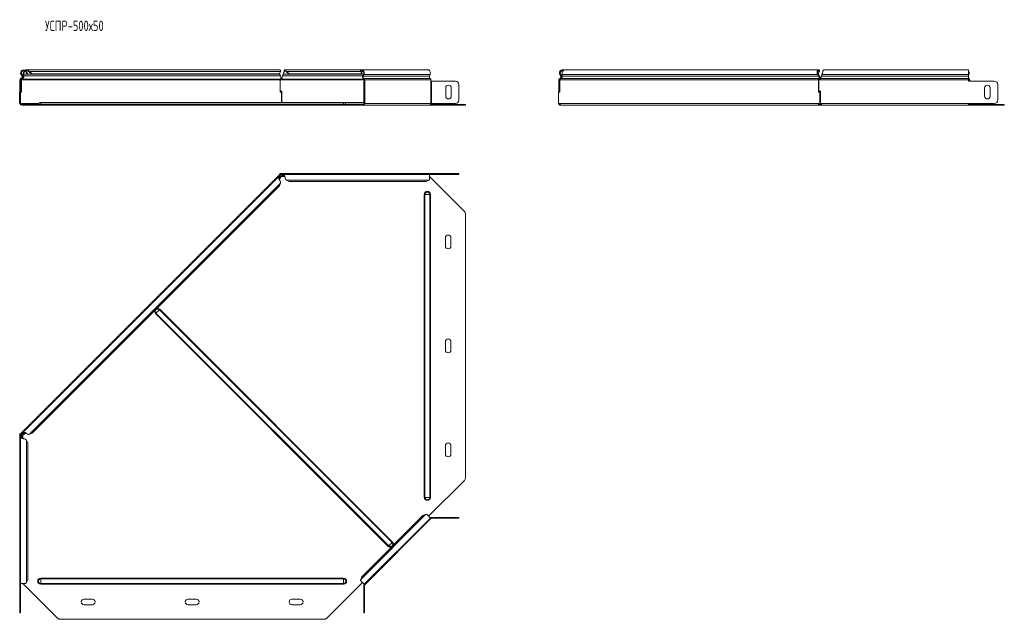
# Model space of a CAD drawing. Header units: millimetres. Extents: x -119 to 1501, y -7903 to 292.
# Tile 2 of 11: x -105 to 1316, y -6396 to -5531. Entities that reach past the tile are written whole.
import ezdxf

# ---------------------------------------------------------------- set-up
doc = ezdxf.new("R2010")
doc.units = ezdxf.units.MM
doc.styles.add('SLDTEXTSTYLE0', font='TXT', dxfattribs={"width": 0.7, "bigfont": 'bigfont'})

msp = doc.modelspace()

# ---------------------------------------------------------------- linework, layer by layer
at = {"color": 7, "linetype": 'Continuous', "lineweight": 0}
for p, q in [((-103.1, -5610.1), (-102.3, -5609.6)), ((269.7, -5609.6), (-99.4, -5609.6)), ((271.2, -5605.9), (-90.9, -5605.9)), ((391.1, -5609.6), (275.2, -5609.6)), ((387, -5605.9), (280, -5605.9)), ((391.1, -5606.3), (387.6, -5606.3)), ((391.7, -5610.1), (391.1, -5609.6)), ((487.1, -5610.1), (391.7, -5610.1)), ((677.5, -5610.1), (1046.5, -5610.1)), ((1046.3, -5606.3), (1048.1, -5606.3)), ((1052.7, -5610.1), (1264, -5610.1)), ((1264, -5609.6), (1264, -5609.6)), ((1264.6, -5610.1), (1264, -5609.6)), ((-104.7, -5617.8), (-103.7, -5617.8)), ((-103.7, -5624.8), (-104.7, -5624.8)), ((-103.4, -5616.1), (-103.1, -5617)), ((270.8, -5617.8), (-102.5, -5617.8)), ((-101.9, -5612.5), (-101, -5612)), ((270.8, -5617), (-101.7, -5617)), ((271.2, -5612), (-99.1, -5612)), ((392.1, -5617.8), (272.1, -5617.8)), ((391.7, -5617), (272.6, -5617)), ((390.2, -5612), (274.3, -5612)), ((390.8, -5612.5), (390.2, -5612)), ((486.2, -5612.5), (390.8, -5612.5)), ((392.3, -5624.8), (391.3, -5624.8)), ((391.9, -5616.1), (391.7, -5617)), ((487.3, -5616.1), (391.9, -5616.1)), ((392.8, -5617.8), (392.1, -5617.8)), ((488.2, -5617.8), (392.8, -5617.8)), ((392.8, -5652), (392.8, -5619.8)), ((486.5, -5612), (486.4, -5612)), ((488.2, -5652), (488.2, -5619.8)), ((489.3, -5652), (489.3, -5619.8)), ((674.3, -5617.8), (1047.6, -5617.8)), ((675.6, -5616.1), (1048.2, -5616.1)), ((677.8, -5612.5), (1048, -5612.5)), ((1049.6, -5617.8), (1264, -5617.8)), ((1050.1, -5616.1), (1264, -5616.1)), ((1051.8, -5612.5), (1264, -5612.5)), ((1264, -5617), (1264.6, -5617)), ((1264, -5617.8), (1265, -5617.8)), ((1264.8, -5616.1), (1264.6, -5617)), ((1265.7, -5617.8), (1265, -5617.8)), ((-104.7, -5647), (-103.7, -5647)), ((-77.6, -5652), (-103.5, -5652)), ((-102.2, -5654.5), (-102.2, -5653.5)), ((-74.7, -5652.8), (-78.1, -5652.8)), ((-74.7, -5652.8), (-74.7, -5650.5)), ((-74.7, -5653.5), (-74.7, -5652.8)), ((362.3, -5652.8), (-74.7, -5652.8)), ((-50.3, -5654.5), (-50.3, -5653.5)), ((-46.7, -5653.5), (-46.7, -5654.5)), ((334.4, -5654.5), (334.4, -5653.5)), ((337.9, -5653.5), (337.9, -5654.5)), ((362.3, -5652.8), (362.3, -5650.5)), ((362.3, -5653.5), (362.3, -5652.8)), ((362.3, -5652.8), (365.8, -5652.8)), ((391.9, -5652.8), (365.8, -5652.8)), ((391, -5654.5), (391, -5653.5)), ((391.3, -5647), (392.3, -5647)), ((488.2, -5652), (392.8, -5652)), ((536.7, -5654.5), (536.7, -5653.5)), ((673.3, -5652), (1048.6, -5652)), ((1051.7, -5652.8), (1048, -5652.8)), ((1050.6, -5652), (1264, -5652)), ((1264.1, -5652.8), (1264, -5652.8)), ((1314.2, -5654.5), (1314.2, -5653.5)), ((523.7, -5754.2), (523.7, -5753.2)), ((271.2, -5766.9), (-90.9, -6129.1)), ((270.7, -5755.9), (268.7, -5757.9)), ((269.7, -5758.5), (268.8, -5759.3)), ((271.2, -5758.8), (269.2, -5760.7)), ((275.4, -5754.5), (272.6, -5754.5)), ((277.1, -5756.9), (274.3, -5756.9)), ((276.4, -5755.6), (275.2, -5755.6)), ((485.2, -5762.6), (280, -5762.6)), ((479.7, -5783.2), (478.8, -5783.2)), ((478.8, -6220.2), (478.8, -5783.2)), ((486.6, -5783.2), (479.7, -5783.2)), ((479.7, -6220.2), (479.7, -5783.2)), ((486.6, -6220.2), (486.6, -5783.2)), ((487.5, -5783.2), (486.6, -5783.2)), ((487.5, -6220.2), (487.5, -5783.2)), ((96.5, -5949.5), (91.6, -5954.3)), ((97.1, -5948.8), (96.5, -5949.5)), ((432.3, -6285.3), (96.5, -5949.5)), ((433, -6284.7), (97.1, -5948.8)), ((91.6, -5954.3), (91, -5955)), ((426.8, -6290.8), (91, -5955)), ((427.5, -6290.2), (91.6, -5954.3)), ((-103.4, -6130.5), (-103.4, -6133.2)), ((-102.3, -6133), (-102.3, -6134.2)), ((-100, -6126.6), (-101.9, -6128.5)), ((-101, -6132.2), (-101, -6134.9)), ((-98.5, -6126.6), (-99.4, -6127.5)), ((-97.1, -6127.1), (-99.1, -6129)), ((-95.2, -6137.9), (-95.2, -6343)), ((479.7, -6220.2), (478.8, -6220.2)), ((486.6, -6220.2), (479.7, -6220.2)), ((487.5, -6220.2), (486.6, -6220.2)), ((480.6, -6244.8), (387, -6338.5)), ((489.3, -6250.2), (489.3, -6249.2)), ((523.7, -6250.2), (523.7, -6249.2)), ((427.5, -6290.2), (426.8, -6290.8)), ((432.3, -6285.3), (427.5, -6290.2)), ((433, -6284.7), (432.3, -6285.3)), ((-74.7, -6337.6), (-74.7, -6336.7)), ((362.3, -6336.7), (-74.7, -6336.7)), ((362.3, -6337.6), (-74.7, -6337.6)), ((-74.7, -6344.5), (-74.7, -6337.6)), ((362.3, -6344.5), (-74.7, -6344.5)), ((-74.7, -6345.4), (-74.7, -6344.5)), ((362.3, -6345.4), (-74.7, -6345.4)), ((362.3, -6337.6), (362.3, -6336.7)), ((362.3, -6344.5), (362.3, -6337.6)), ((362.3, -6345.4), (362.3, -6344.5)), ((392.3, -6347.1), (391.3, -6347.1)), ((-104.7, -6381.5), (-103.7, -6381.5)), ((391.3, -6381.5), (392.3, -6381.5))]:
    msp.add_line(p, q, dxfattribs=at)
at = {"color": 7, "linetype": 'Continuous', "lineweight": 15}
for p, q in [((-103.1, -5610.1), (-101.9, -5612.5)), ((-102.3, -5609.6), (-101, -5612)), ((-100, -5610.1), (-99.4, -5609.6)), ((-99.7, -5612.5), (-100, -5610.1)), ((-99.1, -5612), (-99.4, -5609.6)), ((-96.8, -5605.4), (-96.1, -5604.7)), ((-96.1, -5606.3), (-95.2, -5605.9)), ((-96.1, -5606.3), (-94.3, -5609.6)), ((270, -5603.5), (-95.3, -5603.5)), ((-95.2, -5605.9), (-93.5, -5609.1)), ((-93.5, -5609.1), (-94.3, -5609.6)), ((-93, -5605.4), (-92.5, -5604.7)), ((-91.6, -5606.3), (-90.9, -5605.9)), ((-91.6, -5606.3), (-87.7, -5609.6)), ((-90.9, -5605.9), (-87.1, -5609.1)), ((-87.1, -5609.1), (-87.7, -5609.6)), ((269.2, -5609.6), (-87.7, -5609.6)), ((269.8, -5609.1), (-87.1, -5609.1)), ((269.2, -5609.6), (269.8, -5609.1)), ((269.5, -5609.4), (269.7, -5609.6)), ((269.7, -5609.6), (271.2, -5612)), ((269.8, -5609.1), (271.2, -5605.9)), ((274.3, -5612), (275.2, -5609.6)), ((388.9, -5603.5), (277.8, -5603.5)), ((278.7, -5605.4), (278.7, -5604.7)), ((280, -5605.9), (283.7, -5609.1)), ((280, -5606.3), (280, -5605.9)), ((280, -5606.3), (283.7, -5609.6)), ((388.4, -5609.1), (283.7, -5609.1)), ((283.7, -5609.1), (283.7, -5609.6)), ((389, -5609.6), (283.7, -5609.6)), ((387.2, -5605.4), (386.7, -5604.7)), ((387.6, -5606.3), (387, -5605.9)), ((388.4, -5609.1), (387, -5605.9)), ((389, -5609.6), (387.6, -5606.3)), ((389, -5609.6), (388.4, -5609.1)), ((484.3, -5603.5), (388.9, -5603.5)), ((391.1, -5609.6), (389, -5609.6)), ((391.1, -5609.6), (390.2, -5612)), ((391.7, -5610.1), (390.8, -5612.5)), ((486.5, -5603.5), (484.3, -5603.5)), ((486.2, -5612.5), (487.1, -5610.1)), ((486.5, -5604.6), (486.5, -5603.5)), ((674.4, -5610.1), (675.2, -5609.6)), ((675.6, -5612.5), (674.4, -5610.1)), ((676.5, -5612), (675.2, -5609.6)), ((677.5, -5610.1), (677.8, -5612.5)), ((1047.5, -5603.5), (682.2, -5603.5)), ((1046.5, -5610.1), (1047.2, -5609.6)), ((1048, -5612.5), (1046.5, -5610.1)), ((1048.1, -5606.3), (1046.9, -5609.1)), ((1047.3, -5609.1), (1047, -5609.4)), ((1048.7, -5612), (1047.2, -5609.6)), ((1048.7, -5605.9), (1047.3, -5609.1)), ((1048.1, -5606.3), (1048.7, -5605.9)), ((1048.5, -5605.4), (1049, -5604.7)), ((1052.7, -5609.6), (1051.8, -5612)), ((1052.7, -5610.1), (1051.8, -5612.5)), ((1052.7, -5610.1), (1052.7, -5609.6)), ((1264, -5603.5), (1055.3, -5603.5)), ((1264, -5610.1), (1264, -5603.5)), ((1264, -5609.6), (1264, -5609.8)), ((1264, -5610.1), (1264, -5612.5)), ((1264.6, -5610.1), (1264, -5611.9)), ((-104.7, -5617.8), (-104.7, -5619.8)), ((-104.7, -5619.8), (-103.7, -5619.8)), ((-104.7, -5624.8), (-104.7, -5619.8)), ((-104.7, -5647), (-104.7, -5624.8)), ((-103.7, -5617.8), (-103.7, -5619.8)), ((-103.7, -5619.8), (-103.7, -5624.8)), ((-103.7, -5647), (-103.7, -5624.8)), ((-102.5, -5617.8), (-103.2, -5617.8)), ((-103.2, -5635.6), (-103.2, -5617.8)), ((-102.5, -5635.6), (-102.5, -5617.8)), ((-101.7, -5617), (-101.9, -5616.4)), ((-99.7, -5612.5), (-99.1, -5612)), ((270.8, -5617.8), (270.8, -5635.6)), ((272.1, -5617.8), (270.8, -5617.8)), ((272.6, -5617), (272.6, -5616.1)), ((273.9, -5613.6), (273.9, -5613.6)), ((391.3, -5619.8), (392.3, -5619.8)), ((391.3, -5624.8), (391.3, -5619.8)), ((391.3, -5624.8), (391.3, -5647)), ((392.1, -5617.8), (392.1, -5619.8)), ((392.3, -5619.8), (392.3, -5624.8)), ((392.8, -5619.8), (392.3, -5619.8)), ((392.3, -5624.8), (392.3, -5647)), ((392.8, -5617.8), (392.8, -5619.8)), ((486.5, -5612), (486.5, -5611.9)), ((486.5, -5612), (486.5, -5615.3)), ((488.2, -5619.8), (488.2, -5617.8)), ((489.3, -5619.8), (488.2, -5619.8)), ((489.3, -5619.8), (523.7, -5619.8)), ((528.7, -5624.8), (528.7, -5647)), ((528.7, -5624.8), (528.7, -5647)), ((672.8, -5617.8), (672.8, -5634.1)), ((672.8, -5617.8), (673.8, -5617.8)), ((673.8, -5617.8), (673.8, -5634.1)), ((674.4, -5617), (674.1, -5616.1)), ((674.3, -5617.8), (674.3, -5635.6)), ((675.6, -5612.5), (676.5, -5612)), ((1047.6, -5635.6), (1047.6, -5617.8)), ((1048.3, -5617.8), (1047.6, -5617.8)), ((1047.9, -5634.1), (1047.9, -5617.8)), ((1047.9, -5617.8), (1049.6, -5617.8)), ((1048, -5612.5), (1048.7, -5612)), ((1048.4, -5617), (1048.2, -5616.1)), ((1051.4, -5613.6), (1051.4, -5613.6)), ((1051.8, -5612.5), (1051.8, -5612)), ((1264, -5616.1), (1264, -5612.5)), ((1264, -5617.8), (1264, -5616.1)), ((1264, -5617.8), (1264, -5619.8)), ((1301.2, -5619.8), (1264, -5619.8)), ((1265, -5617.8), (1265, -5619.8)), ((1265.7, -5617.8), (1265.7, -5619.8)), ((1306.2, -5647), (1306.2, -5624.8)), ((-105.1, -5635.6), (-105.1, -5652)), ((-105.1, -5635.6), (-104.7, -5635.6)), ((-103.7, -5635.6), (-102.5, -5635.6)), ((273.1, -5634.1), (270.8, -5634.1)), ((270.8, -5635.6), (272.7, -5635.6)), ((272.7, -5650.5), (272.7, -5635.6)), ((273.1, -5650.5), (273.1, -5634.1)), ((509.7, -5641.5), (509.7, -5629.5)), ((517.7, -5629.5), (517.7, -5641.5)), ((672.4, -5652), (672.4, -5635.6)), ((674.3, -5635.6), (672.4, -5635.6)), ((672.8, -5634.1), (673.8, -5634.1)), ((672.8, -5635.6), (672.8, -5634.1)), ((673.8, -5635.6), (673.8, -5634.1)), ((1049.5, -5635.6), (1047.6, -5635.6)), ((1047.9, -5634.1), (1050.6, -5634.1)), ((1048.3, -5635.6), (1048.3, -5634.1)), ((1049.5, -5635.6), (1049.5, -5652)), ((1049.5, -5635.6), (1050.2, -5635.6)), ((1050.2, -5635.6), (1050.2, -5652)), ((1050.6, -5634.1), (1050.6, -5652)), ((1287.2, -5641.5), (1287.2, -5629.5)), ((1295.2, -5629.5), (1295.2, -5641.5)), ((-105.1, -5652), (-104.7, -5652)), ((-104.7, -5652), (-104.7, -5647)), ((-103.7, -5652), (-104.7, -5652)), ((-103.7, -5647), (-103.7, -5652)), ((-103.5, -5652), (-103.6, -5652)), ((-100.5, -5653.5), (-102.2, -5653.5)), ((-100.5, -5654.5), (-102.2, -5654.5)), ((-100.5, -5653.5), (-100.5, -5654.5)), ((-50.3, -5653.5), (-100.5, -5653.5)), ((-50.3, -5654.5), (-100.5, -5654.5)), ((362.3, -5650.5), (-74.7, -5650.5)), ((-50.3, -5653.5), (-46.7, -5653.5)), ((-46.7, -5654.5), (-50.3, -5654.5)), ((-46.7, -5653.5), (334.4, -5653.5)), ((-46.7, -5654.5), (334.4, -5654.5)), ((334.4, -5653.5), (337.9, -5653.5)), ((337.9, -5654.5), (334.4, -5654.5)), ((389.6, -5653.5), (337.9, -5653.5)), ((389.6, -5654.5), (337.9, -5654.5)), ((391.3, -5650.5), (362.3, -5650.5)), ((389.6, -5653.5), (389.6, -5654.5)), ((391, -5653.5), (389.6, -5653.5)), ((391, -5654.5), (389.6, -5654.5)), ((391, -5654.5), (486.5, -5654.5)), ((391.3, -5652), (391.3, -5647)), ((392.3, -5652), (391.3, -5652)), ((392.3, -5647), (392.3, -5652)), ((392.3, -5652), (392.8, -5652)), ((536.7, -5654.5), (486.5, -5654.5)), ((536.7, -5653.5), (487.9, -5653.5)), ((488.2, -5652), (489.3, -5652)), ((523.7, -5652), (489.3, -5652)), ((536.7, -5653.5), (538.2, -5653.5)), ((538.2, -5654.5), (536.7, -5654.5)), ((538.2, -5653.5), (538.2, -5654.5)), ((673.2, -5652), (672.4, -5652)), ((673.2, -5652), (673.3, -5652)), ((675.3, -5654.5), (675.3, -5653.5)), ((676.8, -5654.5), (675.3, -5654.5)), ((676.8, -5654.5), (1048.7, -5654.5)), ((1048.6, -5652), (1048.7, -5652)), ((1049.5, -5652), (1048.7, -5652)), ((1048.7, -5653.5), (1048.7, -5654.5)), ((1052.3, -5653.5), (1048.7, -5653.5)), ((1052.3, -5654.5), (1048.7, -5654.5)), ((1049.5, -5652), (1050.2, -5652)), ((1050.6, -5650.5), (1050.2, -5650.5)), ((1052.3, -5653.8), (1052.3, -5654.5)), ((1052.3, -5654.5), (1264, -5654.5)), ((1264, -5654.5), (1264, -5652)), ((1264, -5652), (1301.2, -5652)), ((1264.1, -5652.8), (1264, -5652.5)), ((1314.2, -5653.5), (1264, -5653.5)), ((1314.2, -5654.5), (1264, -5654.5)), ((1314.2, -5653.5), (1315.7, -5653.5)), ((1315.7, -5654.5), (1314.2, -5654.5)), ((1315.7, -5653.5), (1315.7, -5654.5)), ((270.4, -5753.2), (270.4, -5754.2)), ((272.1, -5753.2), (270.4, -5753.2)), ((271.6, -5753.2), (271.9, -5752.8)), ((271.9, -5752.8), (272.3, -5753.2)), ((486.5, -5753.2), (272.1, -5753.2)), ((272.1, -5753.2), (272.1, -5754.2)), ((486.5, -5754.2), (486.5, -5753.2)), ((486.5, -5753.2), (523.7, -5753.2)), ((523.7, -5753.2), (528.7, -5753.2)), ((528.7, -5753.2), (528.7, -5754.2)), ((270.1, -5754.6), (-103.2, -6128)), ((268.2, -5757.9), (-99.9, -6126.1)), ((269, -5757.9), (269.7, -5758.5)), ((269, -5757.9), (270.5, -5758.2)), ((269.4, -5761.1), (271.8, -5758.8)), ((269.7, -5758.5), (271.2, -5758.8)), ((269.8, -5770.8), (271.2, -5766.9)), ((270.1, -5754.6), (270.6, -5754.2)), ((270.1, -5754.6), (270.8, -5755.3)), ((272.1, -5754.2), (270.4, -5754.2)), ((270.5, -5758.2), (271.2, -5758.8)), ((270.7, -5755.9), (270.8, -5756.1)), ((270.8, -5755.3), (272, -5754.2)), ((272.6, -5754.8), (272.6, -5754.5)), ((273.9, -5757.3), (277.2, -5757.3)), ((274.3, -5756), (275.2, -5754.7)), ((274.3, -5756.9), (275.2, -5755.6)), ((274.3, -5756), (274.3, -5756.9)), ((275.2, -5754.7), (275.2, -5755.6)), ((486.5, -5754.2), (275.8, -5754.2)), ((280, -5762.6), (283.7, -5764.4)), ((481.5, -5764.4), (283.7, -5764.4)), ((481.5, -5764.4), (485.2, -5762.6)), ((486.5, -5761.8), (486.5, -5754.2)), ((486.5, -5754.2), (523.7, -5754.2)), ((486.5, -5757.3), (536.7, -5807.6)), ((528.7, -5754.2), (523.7, -5754.2)), ((269.8, -5770.8), (-87.1, -6127.7)), ((538.2, -6192.2), (538.2, -5811.1)), ((509.2, -5857.7), (509.2, -5845.7)), ((517.2, -5845.7), (517.2, -5857.7)), ((509.2, -6007.7), (509.2, -5995.7)), ((517.2, -5995.7), (517.2, -6007.7)), ((-105.1, -6129.8), (-104.7, -6129.4)), ((-105.1, -6129.8), (-104.7, -6130.2)), ((-104.7, -6128.3), (-104.7, -6130)), ((-104.7, -6128.3), (-103.7, -6128.3)), ((-104.7, -6130), (-103.7, -6130)), ((-104.7, -6130), (-104.7, -6344.3)), ((-103.7, -6128.4), (-103.2, -6128)), ((-103.7, -6128.3), (-103.7, -6130)), ((-103.7, -6129.8), (-102.5, -6128.7)), ((-103.7, -6133.6), (-103.7, -6344.3)), ((-103.4, -6130.5), (-103.1, -6130.5)), ((-102.5, -6128.7), (-103.2, -6128)), ((-103.1, -6133), (-101.9, -6132.2)), ((-103.1, -6133), (-102.3, -6133)), ((-102.3, -6133), (-101, -6132.2)), ((-101.7, -6128.7), (-101.9, -6128.5)), ((-101.9, -6132.2), (-101, -6132.2)), ((-100.6, -6135.1), (-100.6, -6131.7)), ((-100, -6126.9), (-99.4, -6127.5)), ((-99.7, -6128.4), (-100, -6126.9)), ((-99.7, -6128.4), (-99.1, -6129)), ((-99.1, -6129), (-99.4, -6127.5)), ((-99.1, -6129.6), (-96.7, -6127.2)), ((-90.9, -6129.1), (-87.1, -6127.7)), ((-93.5, -6141.6), (-95.2, -6137.9)), ((-93.5, -6141.6), (-93.5, -6339.3)), ((509.2, -6157.7), (509.2, -6145.7)), ((517.2, -6145.7), (517.2, -6157.7)), ((536.7, -6195.8), (485, -6247.4)), ((476.8, -6246.2), (388.4, -6334.6)), ((392.1, -6345.4), (487.5, -6249.9)), ((488.2, -6250.6), (392.8, -6346.1)), ((480.6, -6244.8), (476.8, -6246.2)), ((487.5, -6249.9), (482.2, -6244.5)), ((488.2, -6250.6), (487.5, -6249.9)), ((489.3, -6249.2), (523.7, -6249.2)), ((489.3, -6250.2), (523.7, -6250.2)), ((523.7, -6249.2), (528.7, -6249.2)), ((528.7, -6250.2), (523.7, -6250.2)), ((528.7, -6249.2), (528.7, -6250.2)), ((388.4, -6334.6), (387, -6338.5)), ((-104.7, -6344.3), (-103.7, -6344.3)), ((-104.7, -6381.5), (-104.7, -6344.3)), ((-103.7, -6344.3), (-96.1, -6344.3)), ((-103.7, -6381.5), (-103.7, -6344.3)), ((-50.3, -6394.6), (-100.5, -6344.3)), ((-95.2, -6343), (-93.5, -6339.3)), ((389.6, -6342.9), (337.9, -6394.6)), ((386.7, -6340), (392.1, -6345.4)), ((391.3, -6347.1), (391.3, -6381.5)), ((391.9, -6345.2), (392.8, -6346.1)), ((392.3, -6347.1), (392.3, -6381.5)), ((-12.2, -6367), (-0.2, -6367)), ((-0.2, -6375), (-12.2, -6375)), ((137.8, -6367), (149.8, -6367)), ((149.8, -6375), (137.8, -6375)), ((287.8, -6367), (299.8, -6367)), ((299.8, -6375), (287.8, -6375)), ((-104.7, -6386.5), (-104.7, -6381.5)), ((-103.7, -6386.5), (-104.7, -6386.5)), ((-103.7, -6381.5), (-103.7, -6386.5)), ((391.3, -6386.5), (391.3, -6381.5)), ((392.3, -6386.5), (391.3, -6386.5)), ((392.3, -6381.5), (392.3, -6386.5)), ((-46.7, -6396), (334.4, -6396))]:
    msp.add_line(p, q, dxfattribs=at)
at = {"color": 7, "linetype": 'Continuous', "lineweight": 15, "flags": 128}
for points in [[(386.7, -5604.7), (387.4, -5604), (388.3, -5603.6), (389.2, -5603.5), (390, -5603.8), (390.8, -5604.4), (391.4, -5605.3), (391.9, -5606.4), (392.1, -5607.7), (392, -5608.9), (391.7, -5610.1)], [(387.2, -5605.4), (387.9, -5604.8), (388.7, -5604.5), (389.6, -5604.6), (390.4, -5605.2), (391, -5606.1), (391.3, -5607.2), (391.3, -5608.5), (391.1, -5609.6)], [(487.1, -5610.1), (487.4, -5608.9), (487.5, -5607.7), (487.3, -5606.4), (486.9, -5605.3), (486.3, -5604.4), (485.5, -5603.8), (484.6, -5603.5), (484.3, -5603.5)], [(1264, -5616.6), (1264.1, -5616.7), (1264.6, -5617)]]:
    msp.add_lwpolyline(points, dxfattribs=at)
at = {"color": 7, "linetype": 'Continuous', "lineweight": 15}
for centre, radius, start, end in [((-99.2, -5608), 4.5, 46.6936, 208.0725), ((-99.2, -5608), 3.5, 46.6936, 208.0725), ((1259.2, -5608), 5.82, 338.8624, 35.4359), ((1259.5, -5608), 4.77, 339.8236, 22.2486), ((-102.9, -5617.8), 1.8, 106.2863, 180), ((-102.9, -5617.8), 0.8, 106.2863, 180), ((-104.1, -5613.7), 2.5, 286.2863, 28.0725), ((-104.1, -5613.7), 3.5, 286.2863, 28.0725), ((393.8, -5613.7), 4, 155.8096, 237.3301), ((393.4, -5613.7), 2.86, 155.8096, 237.3301), ((391.3, -5617.7), 0.811, 355.5071, 60.3471), ((390.9, -5617.6), 1.82, 355.5071, 60.3471), ((488.9, -5613.7), 2.86, 155.8096, 237.3301), ((486.4, -5617.6), 1.82, 355.5071, 60.3471), ((513.7, -5629.5), 4, 0, 180), ((523.7, -5624.8), 5, 0, 90), ((1265.6, -5614.4), 1.88, 209.5018, 245.4147), ((1264.2, -5617.7), 0.811, 355.5071, 60.3471), ((1263.9, -5617.6), 1.82, 355.5071, 60.3471), ((1291.2, -5629.5), 4, 0, 180), ((1301.2, -5624.8), 5, 0, 90), ((-102.2, -5652), 2.5, 180, 270), ((-102.2, -5652), 1.5, 180, 270), ((-79, -5652.5), 1, 270, 338.9773), ((-74.7, -5654.2), 3.68, 90, 158.9773), ((362.3, -5654.2), 3.68, 21.0227, 90), ((366.7, -5652.5), 1, 201.0227, 270), ((390.6, -5652.3), 2.23, 281.4218, 8.0495), ((390.7, -5652.2), 1.34, 281.4218, 8.0495), ((486, -5652.3), 2.23, 281.4218, 8.0495), ((513.7, -5641.5), 4, 180, 0), ((523.7, -5647), 5, 270, 0), ((523.7, -5647), 5, 270, 0), ((1265, -5652.5), 1, 201.0227, 270), ((1263.4, -5652.1), 1.64, 311.2413, 3.0288), ((1262.5, -5652), 3.19, 332.7541, 0.7206), ((1291.2, -5641.5), 4, 180, 0), ((1301.2, -5647), 5, 270, 0), ((272.4, -5754.9), 2.5, 245.9796, 298.0633), ((533.2, -5811.1), 5, 0, 45), ((513.2, -5845.7), 4, 0, 180), ((513.2, -5857.7), 4, 180, 360), ((513.2, -5995.7), 4, 0, 180), ((513.2, -6007.7), 4, 180, 0), ((-102.9, -6130.3), 2.5, 331.6489, 23.309), ((513.2, -6145.7), 4, 0, 180), ((513.2, -6157.7), 4, 180, 0), ((533.2, -6192.2), 5, 315, 0), ((489.3, -6251.7), 2.5, 90, 135), ((489.3, -6251.7), 1.5, 90, 135), ((393.8, -6347.1), 2.5, 135, 180), ((393.8, -6347.1), 1.5, 135, 180), ((-12.2, -6371), 4, 90, 270), ((-0.2, -6371), 4, 270, 90), ((137.8, -6371), 4, 90, 270), ((149.8, -6371), 4, 270, 90), ((287.8, -6371), 4, 90, 270), ((299.8, -6371), 4, 270, 90), ((-46.7, -6391), 5, 225, 270), ((334.4, -6391), 5, 270, 315)]:
    msp.add_arc(centre, radius, start, end, dxfattribs=at)
at = {"color": 7, "linetype": 'Continuous', "lineweight": 0}
for centre, radius, start, end in [((483.2, -5783.2), 4.37, 0, 180), ((483.2, -5783.2), 3.43, 0, 180), ((94, -5951.9), 4.37, 164.8324, 225), ((94, -5951.9), 3.43, 45, 225), ((94, -5951.9), 4.37, 45, 105.1676), ((483.2, -6220.2), 4.37, 180, 0), ((483.2, -6220.2), 3.43, 180, 0), ((429.9, -6287.7), 4.37, 225, 285.1676), ((429.9, -6287.7), 3.43, 225, 45), ((429.9, -6287.7), 4.37, 344.8324, 45), ((-74.7, -6341), 4.37, 90, 270), ((-74.7, -6341), 3.43, 90, 270), ((362.3, -6341), 4.37, 270, 90), ((362.3, -6341), 3.43, 270, 90)]:
    msp.add_arc(centre, radius, start, end, dxfattribs=at)
at = {"color": 7, "linetype": 'Continuous', "lineweight": 15}
for points, knots in [([(-100, -5610.1), (-100, -5609.6), (-100.1, -5608.6), (-99.7, -5607), (-99, -5605.6), (-98.4, -5605), (-98.1, -5604.7)], [0, 0, 0, 0, 0.265177, 0.530354, 0.795532, 1, 1, 1, 1]), ([(-99.4, -5609.6), (-99.4, -5609.3), (-99.4, -5608.5), (-99, -5607.2), (-98.4, -5606.1), (-97.7, -5605.4), (-97.3, -5605.2), (-97.3, -5605.1)], [0, 0, 0, 0, 0.24175, 0.483499, 0.725249, 0.966999, 1, 1, 1, 1]), ([(-97.2, -5604), (-97, -5603.9), (-96.3, -5603.5), (-95.1, -5603.4), (-93.7, -5603.7), (-92.9, -5604.4), (-92.5, -5604.7)], [0, 0, 0, 0, 0.139513, 0.426342, 0.713171, 1, 1, 1, 1]), ([(-96.1, -5604.6), (-95.8, -5604.5), (-95.1, -5604.4), (-94, -5604.7), (-93.3, -5605.2), (-93, -5605.4)], [0, 0, 0, 0, 0.27509, 0.637545, 1, 1, 1, 1]), ([(271.5, -5604.7), (271.3, -5604.4), (270.9, -5603.8), (270.3, -5603.4), (270, -5603.5), (270, -5603.5)], [0, 0, 0, 0, 0.466005, 0.932009, 1, 1, 1, 1]), ([(275.2, -5609.6), (275.3, -5609.3), (275.5, -5608.9), (275.8, -5608.1), (275.9, -5607.6), (276.2, -5606.8), (276.4, -5606.5), (276.6, -5605.8), (276.8, -5605.5), (277.1, -5605), (277.2, -5604.8), (277.5, -5604.5), (277.7, -5604.5), (278, -5604.5), (278.1, -5604.6), (278.4, -5604.9), (278.6, -5605.2), (278.7, -5605.4)], [0, 0, 0, 0, 0.125, 0.125, 0.25, 0.25, 0.375, 0.375, 0.5, 0.5, 0.625, 0.625, 0.75, 0.75, 0.875, 0.875, 1, 1, 1, 1]), ([(275.8, -5608.1), (275.9, -5607.7), (276.1, -5606.8), (276.5, -5605.5), (276.9, -5604.3), (277.4, -5603.6), (277.8, -5603.4), (278.3, -5603.7), (278.6, -5604.4), (278.7, -5604.7)], [0, 0, 0, 0, 0.098353, 0.248628, 0.398902, 0.549177, 0.699451, 0.849726, 1, 1, 1, 1]), ([(674.4, -5610.1), (674.2, -5609.6), (673.8, -5608.6), (673.8, -5607), (674.5, -5605.5), (675.5, -5604.3), (677, -5603.6), (678.6, -5603.4), (679.8, -5603.6), (680.3, -5604), (680.4, -5604)], [0, 0, 0, 0, 0.138909, 0.277817, 0.416726, 0.555635, 0.694543, 0.833452, 0.97236, 1, 1, 1, 1]), ([(675.2, -5609.6), (675.1, -5609.3), (674.8, -5608.5), (674.8, -5607.2), (675.3, -5606.1), (676.2, -5605.1), (677.3, -5604.6), (678.4, -5604.4), (679.1, -5604.6), (679.4, -5604.7)], [0, 0, 0, 0, 0.148387, 0.296774, 0.445161, 0.593548, 0.741935, 0.890322, 1, 1, 1, 1]), ([(682.2, -5603.5), (681.8, -5603.5), (680.9, -5603.6), (679.6, -5604.3), (678.5, -5605.5), (677.8, -5607), (677.4, -5608.6), (677.5, -5609.6), (677.5, -5610.1)], [0, 0, 0, 0, 0.145898, 0.316718, 0.487539, 0.658359, 0.82918, 1, 1, 1, 1]), ([(1046.5, -5610.1), (1046.2, -5609.6), (1046, -5609.1), (1045.7, -5608.1), (1045.6, -5607.5), (1045.6, -5606.5), (1045.6, -5606), (1045.8, -5605.1), (1046, -5604.7), (1046.3, -5604.1), (1046.6, -5603.8), (1047.1, -5603.5), (1047.3, -5603.5), (1047.9, -5603.5), (1048.2, -5603.6), (1048.6, -5604.1), (1048.8, -5604.3), (1049, -5604.7)], [0, 0, 0, 0, 0.125, 0.125, 0.25, 0.25, 0.375, 0.375, 0.5, 0.5, 0.625, 0.625, 0.75, 0.75, 0.875, 0.875, 1, 1, 1, 1]), ([(1047.2, -5609.6), (1046.9, -5609.3), (1046.7, -5608.9), (1046.4, -5608.1), (1046.3, -5607.6), (1046.2, -5606.8), (1046.3, -5606.5), (1046.4, -5605.8), (1046.5, -5605.5), (1046.7, -5605), (1046.9, -5604.8), (1047.2, -5604.5), (1047.4, -5604.5), (1047.8, -5604.5), (1047.9, -5604.6), (1048.3, -5604.9), (1048.4, -5605.2), (1048.5, -5605.4)], [0, 0, 0, 0, 0.125, 0.125, 0.25, 0.25, 0.375, 0.375, 0.5, 0.5, 0.625, 0.625, 0.75, 0.75, 0.875, 0.875, 1, 1, 1, 1]), ([(1055.3, -5603.5), (1055.1, -5603.5), (1054.9, -5603.6), (1054.4, -5604.3), (1054, -5605.5), (1053.6, -5607), (1053.1, -5608.6), (1052.8, -5609.6), (1052.7, -5610.1)], [0, 0, 0, 0, 0.145898, 0.316718, 0.487539, 0.658359, 0.82918, 1, 1, 1, 1]), ([(1053.4, -5607.7), (1053.3, -5608), (1053.1, -5608.6), (1052.8, -5609.3), (1052.7, -5609.6)], [0, 0, 0, 0, 0.372948, 1, 1, 1, 1]), ([(-103.2, -5617.8), (-103.2, -5617.6), (-103.1, -5617.3), (-103, -5617), (-102.9, -5616.9)], [0, 0, 0, 0, 0.6265667, 1, 1, 1, 1]), ([(-102.5, -5617.8), (-102.5, -5617.6), (-102.4, -5617.4), (-102.1, -5617.2), (-101.9, -5617.1), (-101.7, -5617)], [0, 0, 0, 0, 0.5, 0.5, 1, 1, 1, 1]), ([(-101.7, -5617), (-101.3, -5616.9), (-100.9, -5616.6), (-100.1, -5615.9), (-99.8, -5615.5), (-99.3, -5614.5), (-99.1, -5614), (-99, -5613), (-99, -5612.5), (-99.1, -5612)], [0, 0, 0, 0, 0.25, 0.25, 0.5, 0.5, 0.75, 0.75, 1, 1, 1, 1]), ([(-101.4, -5615.9), (-101.4, -5615.9), (-101.3, -5615.8), (-101, -5615.5), (-100.5, -5615.1), (-100.2, -5614.6), (-99.9, -5614.1), (-99.8, -5613.5), (-99.7, -5613), (-99.7, -5612.7), (-99.7, -5612.5)], [0, 0, 0, 0, 0.004647, 0.146841, 0.289034, 0.431227, 0.57342, 0.715614, 0.857807, 1, 1, 1, 1]), ([(270.8, -5617), (270.8, -5617.1), (270.8, -5617.2), (270.7, -5617.4), (270.8, -5617.6), (270.8, -5617.8)], [0, 0, 0, 0, 0.5, 0.5, 1, 1, 1, 1]), ([(271.2, -5612), (271.4, -5612.5), (271.6, -5613), (271.9, -5614), (271.9, -5614.5), (271.8, -5615.5), (271.7, -5615.9), (271.3, -5616.6), (271.1, -5616.9), (270.8, -5617)], [0, 0, 0, 0, 0.25, 0.25, 0.5, 0.5, 0.75, 0.75, 1, 1, 1, 1]), ([(272.1, -5617.8), (272.2, -5617.4), (272.3, -5617), (272.5, -5616.4), (272.5, -5616.2), (272.6, -5616.1)], [0, 0, 0, 0, 0.5, 0.5, 1, 1, 1, 1]), ([(272.1, -5617.8), (272.2, -5617.6), (272.3, -5617.4), (272.5, -5617.2), (272.5, -5617.1), (272.6, -5617)], [0, 0, 0, 0, 0.5, 0.5, 1, 1, 1, 1]), ([(272.6, -5617), (272.8, -5616.9), (272.9, -5616.6), (273.2, -5615.9), (273.3, -5615.5), (273.6, -5614.5), (273.8, -5614), (274, -5613), (274.2, -5612.5), (274.3, -5612)], [0, 0, 0, 0, 0.25, 0.25, 0.5, 0.5, 0.75, 0.75, 1, 1, 1, 1]), ([(272.6, -5616.1), (272.7, -5616), (272.8, -5615.9), (273.1, -5615.5), (273.3, -5615.1), (273.5, -5614.6), (273.7, -5614.1), (273.8, -5613.8), (273.9, -5613.6)], [0, 0, 0, 0, 0.17063, 0.341261, 0.511891, 0.682521, 0.853152, 1, 1, 1, 1]), ([(672.8, -5617.8), (672.8, -5617.4), (673, -5617), (673.4, -5616.4), (673.8, -5616.2), (674.1, -5616.1)], [0, 0, 0, 0, 0.5, 0.5, 1, 1, 1, 1]), ([(673.8, -5617.8), (673.8, -5617.6), (673.9, -5617.4), (674.1, -5617.2), (674.2, -5617.1), (674.4, -5617)], [0, 0, 0, 0, 0.5, 0.5, 1, 1, 1, 1]), ([(674.1, -5616.1), (674.5, -5616), (674.8, -5615.8), (675.4, -5615.3), (675.6, -5615), (675.9, -5614.3), (675.9, -5613.9), (675.9, -5613.2), (675.8, -5612.8), (675.6, -5612.5)], [0, 0, 0, 0, 0.25, 0.25, 0.5, 0.5, 0.75, 0.75, 1, 1, 1, 1]), ([(675.6, -5616.1), (675.2, -5616.2), (674.9, -5616.4), (674.5, -5617), (674.3, -5617.4), (674.3, -5617.8)], [0, 0, 0, 0, 0.5, 0.5, 1, 1, 1, 1]), ([(677.8, -5612.5), (677.8, -5612.8), (677.8, -5613.2), (677.6, -5613.9), (677.5, -5614.3), (677.1, -5615), (676.8, -5615.3), (676.3, -5615.8), (675.9, -5616), (675.6, -5616.1)], [0, 0, 0, 0, 0.25, 0.25, 0.5, 0.5, 0.75, 0.75, 1, 1, 1, 1]), ([(676.2, -5615.7), (676.2, -5615.7), (676.4, -5615.5), (676.7, -5615), (676.9, -5614.3), (676.9, -5613.5), (676.8, -5612.7), (676.6, -5612.3), (676.5, -5612)], [0, 0, 0, 0, 0.016637, 0.213309, 0.409982, 0.606655, 0.803327, 1, 1, 1, 1]), ([(1047.6, -5617.8), (1047.5, -5617.4), (1047.6, -5617), (1047.8, -5616.4), (1048, -5616.2), (1048.2, -5616.1)], [0, 0, 0, 0, 0.5, 0.5, 1, 1, 1, 1]), ([(1048.2, -5616.1), (1048.3, -5616), (1048.4, -5615.8), (1048.6, -5615.3), (1048.7, -5615), (1048.7, -5614.3), (1048.6, -5613.9), (1048.4, -5613.2), (1048.3, -5612.8), (1048, -5612.5)], [0, 0, 0, 0, 0.25, 0.25, 0.5, 0.5, 0.75, 0.75, 1, 1, 1, 1]), ([(1048.3, -5617.8), (1048.3, -5617.6), (1048.2, -5617.4), (1048.3, -5617.2), (1048.3, -5617.1), (1048.4, -5617)], [0, 0, 0, 0, 0.5, 0.5, 1, 1, 1, 1]), ([(1048.4, -5617), (1048.6, -5616.9), (1048.8, -5616.6), (1049.2, -5615.9), (1049.3, -5615.5), (1049.4, -5614.5), (1049.4, -5614), (1049.1, -5613), (1048.9, -5612.5), (1048.7, -5612)], [0, 0, 0, 0, 0.25, 0.25, 0.5, 0.5, 0.75, 0.75, 1, 1, 1, 1]), ([(1050.1, -5616.1), (1050, -5616.2), (1050, -5616.4), (1049.8, -5617), (1049.7, -5617.4), (1049.6, -5617.8)], [0, 0, 0, 0, 0.5, 0.5, 1, 1, 1, 1]), ([(1051.8, -5612.5), (1051.7, -5612.8), (1051.5, -5613.2), (1051.3, -5613.9), (1051.1, -5614.3), (1050.8, -5615), (1050.7, -5615.3), (1050.4, -5615.8), (1050.3, -5616), (1050.1, -5616.1)], [0, 0, 0, 0, 0.25, 0.25, 0.5, 0.5, 0.75, 0.75, 1, 1, 1, 1]), ([(1051.8, -5612), (1051.7, -5612.3), (1051.6, -5612.7), (1051.5, -5613.3), (1051.4, -5613.6), (1051.4, -5613.6)], [0, 0, 0, 0, 0.464962, 0.929923, 1, 1, 1, 1]), ([(-102.2, -5653.6), (-102.3, -5653.5), (-102.5, -5653.2), (-102.9, -5652.8), (-103.3, -5652.4), (-103.5, -5652.3), (-103.6, -5652.2)], [0, 0, 0, 0, 0.155216, 0.472029, 0.76605, 1, 1, 1, 1]), ([(-100.7, -5653.5), (-100.8, -5653.5), (-100.9, -5653.5), (-101.1, -5653.4), (-101.2, -5653.3), (-101.4, -5653.2), (-101.5, -5653.1), (-101.6, -5653), (-101.7, -5653), (-101.8, -5652.9), (-101.8, -5652.9), (-101.8, -5652.8), (-101.8, -5652.8), (-101.8, -5652.8), (-101.8, -5652.8), (-101.9, -5652.8), (-101.9, -5652.8), (-101.9, -5652.8), (-101.9, -5652.8), (-101.9, -5652.8), (-101.9, -5652.8), (-102, -5652.7), (-102.1, -5652.6), (-102.4, -5652.4), (-102.5, -5652.3), (-102.7, -5652.2), (-102.9, -5652.1), (-103.1, -5652), (-103.3, -5652), (-103.5, -5652)], [0, 0, 0, 0, 0.125, 0.125, 0.25, 0.25, 0.375, 0.375, 0.4375, 0.4375, 0.46875, 0.46875, 0.484375, 0.484375, 0.492188, 0.492188, 0.496094, 0.496094, 0.498047, 0.498047, 0.5, 0.5, 0.625, 0.625, 0.75, 0.75, 0.875, 0.875, 1, 1, 1, 1]), ([(675.3, -5654.5), (675.3, -5654.5), (675.2, -5654.5), (675, -5654.5), (674.9, -5654.4), (674.7, -5654.4), (674.6, -5654.4), (674.5, -5654.3), (674.3, -5654.3), (674.2, -5654.2), (674.1, -5654.2), (674, -5654.1), (673.9, -5654), (673.8, -5653.9), (673.7, -5653.9), (673.6, -5653.8), (673.5, -5653.7), (673.4, -5653.6), (673.4, -5653.5), (673.3, -5653.4), (673.2, -5653.3), (673.1, -5653.2), (673, -5653), (672.9, -5652.7), (672.9, -5652.4), (672.8, -5652.2), (672.8, -5652.1), (672.8, -5652)], [0, 0, 0, 0, 0.033981, 0.067279, 0.099911, 0.131895, 0.163247, 0.193987, 0.224136, 0.253715, 0.282748, 0.311258, 0.339272, 0.366816, 0.393919, 0.42061, 0.446921, 0.472884, 0.498534, 0.523906, 0.549035, 0.57396, 0.649348, 0.728209, 0.812109, 0.902356, 1, 1, 1, 1]), ([(673.3, -5652), (673.4, -5652), (673.5, -5652), (673.7, -5652.1), (673.8, -5652.2), (674, -5652.2), (674.1, -5652.3), (674.2, -5652.4), (674.3, -5652.5), (674.5, -5652.7), (674.6, -5652.8), (674.7, -5653), (674.9, -5653.2), (675, -5653.3), (675.2, -5653.5), (675.4, -5653.7), (675.6, -5653.9), (675.8, -5654.1), (676, -5654.2), (676.2, -5654.3), (676.4, -5654.4), (676.6, -5654.5), (676.7, -5654.5), (676.8, -5654.5)], [0, 0, 0, 0, 0.05242, 0.100207, 0.143478, 0.182388, 0.217152, 0.24807, 0.287377, 0.327382, 0.368365, 0.410587, 0.454285, 0.499675, 0.551728, 0.603934, 0.656626, 0.710131, 0.764758, 0.820799, 0.878525, 0.938184, 1, 1, 1, 1]), ([(1048.7, -5654.5), (1048.6, -5654.5), (1048.5, -5654.5), (1048.4, -5654.5), (1048.3, -5654.4), (1048.2, -5654.4), (1048.1, -5654.4), (1048, -5654.3), (1047.9, -5654.3), (1047.8, -5654.2), (1047.8, -5654.1), (1047.7, -5654.1), (1047.6, -5654), (1047.6, -5653.9), (1047.5, -5653.8), (1047.5, -5653.7), (1047.5, -5653.7), (1047.4, -5653.6), (1047.4, -5653.5), (1047.4, -5653.4), (1047.4, -5653.3), (1047.4, -5653), (1047.5, -5652.8), (1047.7, -5652.5), (1047.8, -5652.3), (1048, -5652.2), (1048.3, -5652), (1048.5, -5652), (1048.6, -5652)], [0, 0, 0, 0, 0.031761, 0.062811, 0.093165, 0.122839, 0.151849, 0.180215, 0.207955, 0.235091, 0.261646, 0.287644, 0.313109, 0.338069, 0.362553, 0.386592, 0.410217, 0.433463, 0.456366, 0.478963, 0.501292, 0.577722, 0.650088, 0.719682, 0.78795, 0.856429, 0.926641, 1, 1, 1, 1]), ([(1048.7, -5653.5), (1048.5, -5653.5), (1048.4, -5653.5), (1048.2, -5653.4), (1048.2, -5653.3), (1048, -5653.2), (1048, -5653.1), (1048, -5653), (1048, -5653), (1048, -5652.9), (1048, -5652.9), (1048, -5652.8), (1048, -5652.8), (1048, -5652.8), (1048, -5652.8), (1048, -5652.8), (1048, -5652.8), (1048, -5652.8), (1048, -5652.8), (1048, -5652.8), (1048, -5652.8), (1048, -5652.7), (1048.1, -5652.6), (1048.2, -5652.4), (1048.3, -5652.3), (1048.6, -5652.2), (1048.7, -5652.1), (1049, -5652), (1049.1, -5652), (1049.3, -5652)], [0, 0, 0, 0, 0.125, 0.125, 0.25, 0.25, 0.375, 0.375, 0.4375, 0.4375, 0.46875, 0.46875, 0.484375, 0.484375, 0.492188, 0.492188, 0.496094, 0.496094, 0.498047, 0.498047, 0.5, 0.5, 0.625, 0.625, 0.75, 0.75, 0.875, 0.875, 1, 1, 1, 1]), ([(1050.6, -5652), (1050.7, -5652), (1050.8, -5652.1), (1051.1, -5652.2), (1051.3, -5652.4), (1051.4, -5652.5), (1051.6, -5652.6), (1051.7, -5652.8), (1051.8, -5652.9), (1052, -5653.1), (1052.1, -5653.3), (1052.2, -5653.5), (1052.3, -5653.7), (1052.3, -5653.9), (1052.4, -5654), (1052.4, -5654.1), (1052.4, -5654.2), (1052.4, -5654.3), (1052.4, -5654.4), (1052.4, -5654.5), (1052.3, -5654.5), (1052.3, -5654.5)], [0, 0, 0, 0, 0.060173, 0.114986, 0.164538, 0.208964, 0.248449, 0.283261, 0.336881, 0.392192, 0.449631, 0.509592, 0.572418, 0.61539, 0.660985, 0.709428, 0.760908, 0.815585, 0.873589, 0.93503, 1, 1, 1, 1]), ([(272.1, -5753.2), (272.2, -5753.2), (272.3, -5753.3), (272.5, -5753.8), (272.5, -5754.1), (272.6, -5754.5)], [0, 0, 0, 0, 0.5, 0.5, 1, 1, 1, 1]), ([(271.5, -5765.4), (271.3, -5765), (271.1, -5764.6), (270.6, -5763.7), (270.4, -5763.2), (269.8, -5762.2), (269.6, -5761.8), (269.1, -5760.8), (268.8, -5760.4), (268.5, -5759.6), (268.3, -5759.2), (268.1, -5758.6), (268.1, -5758.4), (268.1, -5758), (268.2, -5757.9), (268.5, -5757.8), (268.7, -5757.8), (269, -5757.9)], [0, 0, 0, 0, 0.125, 0.125, 0.25, 0.25, 0.375, 0.375, 0.5, 0.5, 0.625, 0.625, 0.75, 0.75, 0.875, 0.875, 1, 1, 1, 1]), ([(270, -5762.5), (269.8, -5762.2), (269.5, -5761.4), (269, -5760.4), (268.8, -5759.5), (268.7, -5758.8), (269, -5758.5), (269.4, -5758.5), (269.7, -5758.5)], [0, 0, 0, 0, 0.14647, 0.317176, 0.487882, 0.658588, 0.829294, 1, 1, 1, 1]), ([(270.7, -5755.9), (270.5, -5755.6), (270.3, -5755.3), (270.1, -5754.8), (270, -5754.7), (270.1, -5754.6)], [0, 0, 0, 0, 0.5, 0.5, 1, 1, 1, 1]), ([(270.5, -5758.2), (270.7, -5758.2), (270.9, -5758.2), (271.1, -5758), (271.2, -5757.8), (271.2, -5757.4), (271.1, -5757.2), (270.9, -5756.6), (270.8, -5756.3), (270.7, -5755.9)], [0, 0, 0, 0, 0.25, 0.25, 0.5, 0.5, 0.75, 0.75, 1, 1, 1, 1]), ([(270.8, -5756.1), (270.8, -5755.9), (270.8, -5755.8), (270.7, -5755.5), (270.8, -5755.4), (270.8, -5755.3)], [0, 0, 0, 0, 0.5, 0.5, 1, 1, 1, 1]), ([(271.8, -5754.4), (271.5, -5754.7), (271.1, -5755), (270.8, -5755.4), (270.8, -5755.4)], [0, 0, 0, 0, 0.836447, 1, 1, 1, 1]), ([(271.2, -5758.8), (271.4, -5758.9), (271.6, -5758.9), (271.9, -5758.7), (271.9, -5758.5), (271.8, -5758.1), (271.7, -5757.7), (271.3, -5757), (271.1, -5756.6), (270.8, -5756.1)], [0, 0, 0, 0, 0.25, 0.25, 0.5, 0.5, 0.75, 0.75, 1, 1, 1, 1]), ([(272.1, -5754.2), (272.2, -5754.2), (272.3, -5754.2), (272.5, -5754.4), (272.5, -5754.6), (272.6, -5754.8)], [0, 0, 0, 0, 0.5, 0.5, 1, 1, 1, 1]), ([(272.6, -5754.5), (272.8, -5754.8), (272.9, -5755.2), (273.2, -5755.7), (273.3, -5755.9), (273.6, -5756.2), (273.8, -5756.3), (274, -5756.3), (274.2, -5756.2), (274.3, -5756)], [0, 0, 0, 0, 0.25, 0.25, 0.5, 0.5, 0.75, 0.75, 1, 1, 1, 1]), ([(272.6, -5754.8), (272.8, -5755.2), (272.9, -5755.7), (273.2, -5756.5), (273.3, -5756.8), (273.6, -5757.2), (273.8, -5757.3), (274, -5757.2), (274.2, -5757.1), (274.3, -5756.9)], [0, 0, 0, 0, 0.25, 0.25, 0.5, 0.5, 0.75, 0.75, 1, 1, 1, 1]), ([(275.2, -5754.7), (275.3, -5754.5), (275.5, -5754.3), (275.8, -5754.1), (275.9, -5754.2), (276.2, -5754.4), (276.4, -5754.6), (276.6, -5755.2), (276.8, -5755.5), (277.1, -5756.4), (277.2, -5756.8), (277.5, -5757.8), (277.7, -5758.4), (278, -5759.4), (278.1, -5760), (278.4, -5760.9), (278.6, -5761.4), (278.7, -5761.8)], [0, 0, 0, 0, 0.125, 0.125, 0.25, 0.25, 0.375, 0.375, 0.5, 0.5, 0.625, 0.625, 0.75, 0.75, 0.875, 0.875, 1, 1, 1, 1]), ([(275.2, -5755.6), (275.3, -5755.4), (275.6, -5755.1), (276.1, -5755.2), (276.5, -5755.7), (276.9, -5756.5), (277.4, -5757.6), (277.6, -5758.3), (277.8, -5758.7)], [0, 0, 0, 0, 0.170706, 0.341412, 0.512118, 0.682824, 0.85353, 1, 1, 1, 1]), ([(-103.4, -6130.5), (-103.7, -6130.4), (-104.1, -6130.3), (-104.5, -6130.1), (-104.7, -6130), (-104.7, -6130)], [0, 0, 0, 0, 0.5, 0.5, 1, 1, 1, 1]), ([(-103.1, -6130.5), (-103.3, -6130.4), (-103.4, -6130.3), (-103.6, -6130.1), (-103.7, -6130), (-103.7, -6130)], [0, 0, 0, 0, 0.5, 0.5, 1, 1, 1, 1]), ([(-96.1, -6136.6), (-96.5, -6136.4), (-96.9, -6136.3), (-97.9, -6136), (-98.4, -6135.8), (-99.5, -6135.5), (-100, -6135.4), (-101, -6135.1), (-101.5, -6134.9), (-102.3, -6134.6), (-102.7, -6134.5), (-103.3, -6134.2), (-103.5, -6134.1), (-103.7, -6133.8), (-103.7, -6133.6), (-103.6, -6133.3), (-103.4, -6133.2), (-103.1, -6133)], [0, 0, 0, 0, 0.125, 0.125, 0.25, 0.25, 0.375, 0.375, 0.5, 0.5, 0.625, 0.625, 0.75, 0.75, 0.875, 0.875, 1, 1, 1, 1]), ([(-102.4, -6128.7), (-102.5, -6128.7), (-102.8, -6128.9), (-103.2, -6129.3), (-103.5, -6129.6)], [0, 0, 0, 0, 0.178805, 1, 1, 1, 1]), ([(-101.9, -6132.2), (-101.7, -6132), (-101.6, -6131.9), (-101.6, -6131.6), (-101.6, -6131.5), (-101.9, -6131.2), (-102.1, -6131), (-102.7, -6130.8), (-103, -6130.6), (-103.4, -6130.5)], [0, 0, 0, 0, 0.25, 0.25, 0.5, 0.5, 0.75, 0.75, 1, 1, 1, 1]), ([(-103.2, -6128), (-103.2, -6127.9), (-103, -6127.9), (-102.6, -6128.1), (-102.3, -6128.3), (-101.9, -6128.5)], [0, 0, 0, 0, 0.5, 0.5, 1, 1, 1, 1]), ([(-101, -6132.2), (-100.7, -6132), (-100.6, -6131.9), (-100.6, -6131.6), (-100.7, -6131.5), (-101.1, -6131.2), (-101.4, -6131), (-102.1, -6130.8), (-102.6, -6130.6), (-103.1, -6130.5)], [0, 0, 0, 0, 0.25, 0.25, 0.5, 0.5, 0.75, 0.75, 1, 1, 1, 1]), ([(-99.1, -6135.6), (-99.5, -6135.5), (-100.3, -6135.2), (-101.3, -6134.8), (-102.2, -6134.3), (-102.7, -6133.9), (-102.7, -6133.5), (-102.4, -6133.2), (-102.3, -6133)], [0, 0, 0, 0, 0.15166, 0.321328, 0.490996, 0.660664, 0.830332, 1, 1, 1, 1]), ([(-102.5, -6128.7), (-102.5, -6128.6), (-102.4, -6128.6), (-102.1, -6128.6), (-101.9, -6128.6), (-101.7, -6128.7)], [0, 0, 0, 0, 0.5, 0.5, 1, 1, 1, 1]), ([(-101.9, -6128.5), (-101.6, -6128.7), (-101.3, -6128.8), (-100.7, -6129), (-100.4, -6129), (-100, -6129), (-99.9, -6129), (-99.7, -6128.8), (-99.7, -6128.6), (-99.7, -6128.4)], [0, 0, 0, 0, 0.25, 0.25, 0.5, 0.5, 0.75, 0.75, 1, 1, 1, 1]), ([(-101.7, -6128.7), (-101.3, -6129), (-100.9, -6129.2), (-100.1, -6129.5), (-99.8, -6129.6), (-99.3, -6129.7), (-99.1, -6129.7), (-99, -6129.5), (-99, -6129.3), (-99.1, -6129)], [0, 0, 0, 0, 0.25, 0.25, 0.5, 0.5, 0.75, 0.75, 1, 1, 1, 1]), ([(-100, -6126.9), (-100.1, -6126.6), (-100.1, -6126.4), (-100, -6126.1), (-99.8, -6126), (-99.5, -6125.9), (-99.2, -6126), (-98.6, -6126.2), (-98.2, -6126.3), (-97.4, -6126.7), (-97, -6126.9), (-96.1, -6127.4), (-95.6, -6127.7), (-94.6, -6128.2), (-94.2, -6128.5), (-93.3, -6129), (-92.9, -6129.2), (-92.5, -6129.4)], [0, 0, 0, 0, 0.125, 0.125, 0.25, 0.25, 0.375, 0.375, 0.5, 0.5, 0.625, 0.625, 0.75, 0.75, 0.875, 0.875, 1, 1, 1, 1]), ([(-99.4, -6127.5), (-99.4, -6127.3), (-99.4, -6126.9), (-99, -6126.6), (-98.4, -6126.6), (-97.4, -6126.9), (-96.4, -6127.3), (-95.7, -6127.7), (-95.3, -6127.9)], [0, 0, 0, 0, 0.1707059, 0.3414119, 0.5121178, 0.6828238, 0.8535297, 1, 1, 1, 1])]:
    msp.add_open_spline(points, degree=3, knots=knots, dxfattribs=at)
for points in [[(-96.8, -5605.4), (-96.5, -5605.7), (-96.3, -5606), (-96.1, -5606.3)], [(-96.1, -5604.7), (-95.7, -5605), (-95.4, -5605.4), (-95.2, -5605.9)], [(-93, -5605.4), (-92.5, -5605.7), (-92, -5606), (-91.6, -5606.3)], [(-92.5, -5604.7), (-91.9, -5605), (-91.4, -5605.4), (-90.9, -5605.9)], [(271.2, -5605.9), (271.4, -5605.4), (271.4, -5605), (271.5, -5604.7)], [(278.7, -5604.7), (279.2, -5605), (279.6, -5605.4), (280, -5605.9)], [(278.7, -5605.4), (279.2, -5605.7), (279.6, -5606), (280, -5606.3)], [(387, -5605.9), (386.8, -5605.4), (386.8, -5605), (386.7, -5604.7)], [(387.6, -5606.3), (387.4, -5606), (387.3, -5605.7), (387.2, -5605.4)], [(1048.5, -5605.4), (1048.4, -5605.7), (1048.3, -5606), (1048.1, -5606.3)], [(1049, -5604.7), (1049, -5605), (1048.9, -5605.4), (1048.7, -5605.9)], [(271.2, -5766.9), (271.4, -5766.4), (271.4, -5765.9), (271.5, -5765.4)], [(278.7, -5761.8), (279.2, -5762.1), (279.6, -5762.4), (280, -5762.6)], [(485.2, -5762.6), (485.6, -5762.4), (486, -5762.1), (486.5, -5761.8)], [(-95.2, -6137.9), (-95.4, -6137.4), (-95.7, -6137), (-96.1, -6136.6)], [(-92.5, -6129.4), (-91.9, -6129.3), (-91.4, -6129.2), (-90.9, -6129.1)], [(482.2, -6244.5), (481.6, -6244.6), (481.1, -6244.7), (480.6, -6244.8)], [(-96.1, -6344.3), (-95.7, -6343.9), (-95.4, -6343.4), (-95.2, -6343)], [(387, -6338.5), (386.8, -6338.9), (386.8, -6339.4), (386.7, -6340)]]:
    msp.add_open_spline(points, degree=3, dxfattribs=at)

# ---------------------------------------------------------------- texts
at = {"color": 7, "linetype": 'Continuous', "lineweight": 0, "insert": (-68.5, -5532.4), "char_height": 15, "attachment_point": 1, "style": 'SLDTEXTSTYLE0'}
msp.add_mtext('\\M+18454\\M+18452\\M+18450\\M+18451-500\\M+1848750', dxfattribs=at)

doc.saveas('drawing.dxf')
